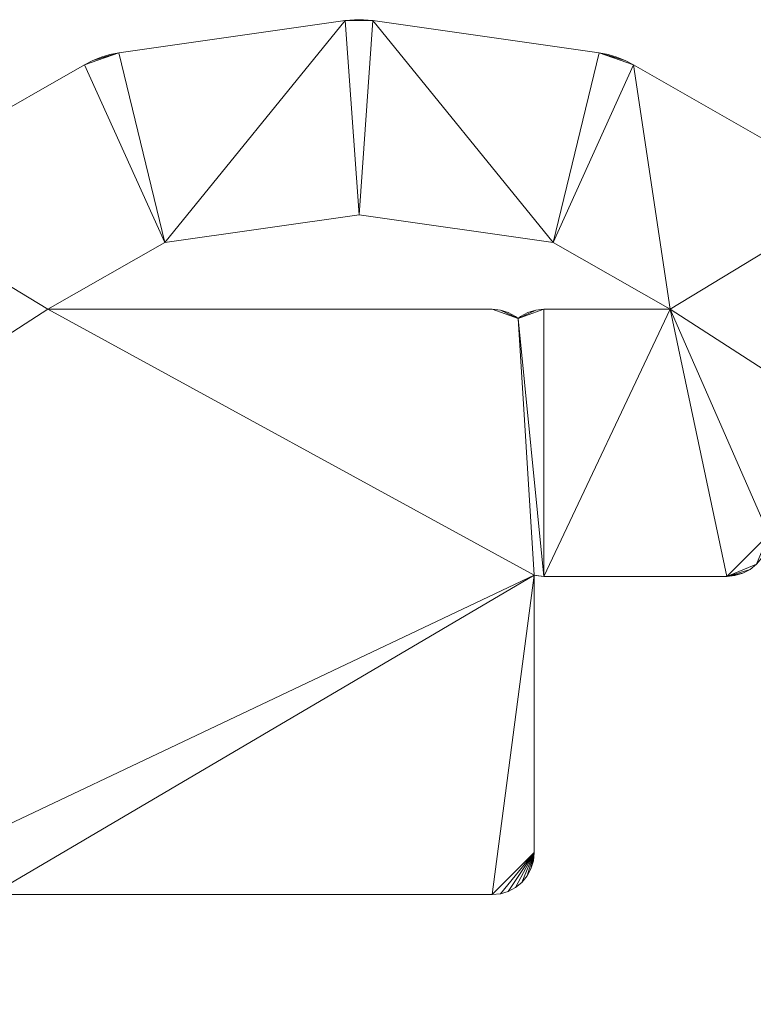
# Model space of a CAD drawing. Header units: millimetres. Extents: x -38221 to 49500, y -52000 to 43639.
# Tile 8 of 19: x 26752 to 38098, y -17218 to -2002. Entities that reach past the tile are written whole.
import ezdxf

# ---------------------------------------------------------------- set-up
doc = ezdxf.new("R2010")
doc.units = ezdxf.units.MM
doc.layers.add('A-MASS-____-OTLN', color=70, linetype='Continuous', lineweight=9)

msp = doc.modelspace()

# ---------------------------------------------------------------- meshes
at = {"layer": 'A-MASS-____-OTLN', "color": 41, "transparency": 33554560}
mesh = msp.add_polyface(dxfattribs=at)
corners = [(21875, -14693, 3200), (18887, -14693, 3200), (22096, -11025, 3200), (25663, -7459, 3200), (25663, -14873, 3200), (25675, -15000, 3200), (25712, -15122, 3200), (25772, -15234, 3200), (25853, -15333, 3200), (25952, -15413, 3200), (26064, -15474, 3200), (26186, -15510, 3200), (26313, -15523, 3200), (34059, -15523, 3200), (34186, -15510, 3200), (34308, -15474, 3200), (34420, -15413, 3200), (34518, -15333, 3200), (34599, -15234, 3200), (34659, -15122, 3200), (34696, -15000, 3200), (34709, -14873, 3200), (34709, -10586, 3200), (34732, -10593, 3200), (34859, -10605, 3200), (37687, -10605, 3200), (37814, -10593, 3200), (37936, -10556, 3200), (38048, -10496, 3200), (38147, -10415, 3200), (38228, -10317, 3200), (38288, -10204, 3200), (38325, -10082, 3200), (38337, -9955, 3200), (38337, -7459, 3200), (41904, -11025, 3200), (45191, -14782, 3200), (45574, -15803, 3200), (45485, -15812, 3200), (45363, -15849, 3200), (45251, -15909, 3200), (45212, -15941, 3200), (45173, -15909, 3200), (45060, -15849, 3200), (44939, -15812, 3200), (44812, -15799, 3200), (40939, -15799, 3200), (40812, -15812, 3200), (40690, -15849, 3200), (40578, -15909, 3200), (40479, -15990, 3200), (40398, -16088, 3200), (40338, -16201, 3200), (40301, -16322, 3200), (40289, -16449, 3200), (40289, -20322, 3200), (40301, -20449, 3200), (40338, -20571, 3200), (40398, -20683, 3200), (40479, -20782, 3200), (40578, -20863, 3200), (40689, -20922, 3200), (40578, -20982, 3200), (40479, -21063, 3200), (40398, -21161, 3200), (40338, -21274, 3200), (40301, -21395, 3200), (40289, -21522, 3200), (40289, -24351, 3200), (40301, -24478, 3200), (40338, -24599, 3200), (40398, -24712, 3200), (40479, -24810, 3200), (40578, -24891, 3200), (40689, -24951, 3200), (40578, -25010, 3200), (40479, -25091, 3200), (40398, -25190, 3200), (40338, -25302, 3200), (40301, -25424, 3200), (40289, -25551, 3200), (40289, -27051, 3200), (40301, -27178, 3200), (40338, -27299, 3200), (40398, -27412, 3200), (40479, -27510, 3200), (40578, -27591, 3200), (40690, -27651, 3200), (40812, -27688, 3200), (40939, -27701, 3200), (42939, -27701, 3200), (43066, -27688, 3200), (43101, -27677, 3200), (43138, -27799, 3200), (43198, -27912, 3200), (43279, -28010, 3200), (43335, -28056, 3200), (43253, -28167, 3200), (43177, -28293, 3200), (43114, -28426, 3200), (43065, -28565, 3200), (43029, -28707, 3200), (43007, -28853, 3200), (43000, -29000, 3200), (43007, -29147, 3200), (43029, -29293, 3200), (43065, -29435, 3200), (43114, -29574, 3200), (43177, -29707, 3200), (43253, -29833, 3200), (43340, -29952, 3200), (43439, -30061, 3200), (43548, -30160, 3200), (43667, -30247, 3200), (43793, -30323, 3200), (43926, -30386, 3200), (44065, -30435, 3200), (44207, -30471, 3200), (44353, -30493, 3200), (44500, -30500, 3200), (47000, -30500, 3200), (47144, -30493, 3200), (47286, -30472, 3200), (47426, -30438, 3200), (47562, -30391, 3200), (47693, -30330, 3200), (47818, -30258, 3200), (47934, -30173, 3200), (48043, -30078, 3200), (48141, -29973, 3200), (48229, -29859, 3200), (48306, -29737, 3200), (48371, -29609, 3200), (48423, -29474, 3200), (49423, -26474, 3200), (49466, -26319, 3200), (49491, -26161, 3200), (49500, -26000, 3200), (49500, -18000, 3200), (49494, -17866, 3200), (49476, -17732, 3200), (49446, -17601, 3200), (49404, -17473, 3200), (47904, -13473, 3200), (47851, -13349, 3200), (47787, -13230, 3200), (47713, -13118, 3200), (47629, -13012, 3200), (44129, -9012, 3200), (44061, -8939, 3200), (40061, -4939, 3200), (39962, -4850, 3200), (39857, -4769, 3200), (39744, -4698, 3200), (36244, -2698, 3200), (36118, -2633, 3200), (35987, -2581, 3200), (35851, -2542, 3200), (35712, -2515, 3200), (32212, -2015, 3200), (32071, -2002, 3200), (31929, -2002, 3200), (31788, -2015, 3200), (28288, -2515, 3200), (28149, -2542, 3200), (28013, -2581, 3200), (27882, -2633, 3200), (27756, -2698, 3200), (24256, -4698, 3200), (24143, -4769, 3200), (24038, -4850, 3200), (23939, -4939, 3200), (19939, -8939, 3200), (19871, -9012, 3200), (16371, -13012, 3200), (16287, -13118, 3200), (16213, -13230, 3200), (16149, -13349, 3200), (16096, -13473, 3200), (14596, -17473, 3200), (14554, -17601, 3200), (14524, -17732, 3200), (14506, -17866, 3200), (14500, -18000, 3200), (14500, -26000, 3200), (14509, -26161, 3200), (14534, -26319, 3200), (14577, -26474, 3200), (15577, -29474, 3200), (15629, -29609, 3200), (15694, -29737, 3200), (15771, -29859, 3200), (15859, -29973, 3200), (15957, -30078, 3200), (16066, -30173, 3200), (16182, -30258, 3200), (16307, -30330, 3200), (16438, -30391, 3200), (16574, -30438, 3200), (16714, -30472, 3200), (16856, -30493, 3200), (17000, -30500, 3200), (19500, -30500, 3200), (19647, -30493, 3200), (19793, -30471, 3200), (19935, -30435, 3200), (20074, -30386, 3200), (20207, -30323, 3200), (20333, -30247, 3200), (20452, -30160, 3200), (20561, -30061, 3200), (20660, -29952, 3200), (20747, -29833, 3200), (20823, -29707, 3200), (20886, -29574, 3200), (20935, -29435, 3200), (20971, -29293, 3200), (20993, -29147, 3200), (21000, -29000, 3200), (20993, -28853, 3200), (20979, -28761, 3200), (20989, -28657, 3200), (20989, -25193, 3200), (20977, -25066, 3200), (20940, -24944, 3200), (20880, -24832, 3200), (20799, -24733, 3200), (20700, -24652, 3200), (20588, -24592, 3200), (20466, -24555, 3200), (20339, -24543, 3200), (19668, -24543, 3200), (19686, -24533, 3200), (19784, -24452, 3200), (19865, -24354, 3200), (19925, -24241, 3200), (19948, -24166, 3200), (19998, -24181, 3200), (20125, -24193, 3200), (22125, -24193, 3200), (22252, -24181, 3200), (22373, -24144, 3200), (22486, -24084, 3200), (22584, -24003, 3200), (22665, -23904, 3200), (22725, -23792, 3200), (22762, -23670, 3200), (22775, -23543, 3200), (22775, -21543, 3200), (22762, -21416, 3200), (22725, -21294, 3200), (22665, -21182, 3200), (22584, -21084, 3200), (22486, -21003, 3200), (22373, -20943, 3200), (22252, -20906, 3200), (22204, -20901, 3200), (22236, -20884, 3200), (22335, -20803, 3200), (22416, -20704, 3200), (22476, -20592, 3200), (22513, -20470, 3200), (22525, -20343, 3200), (22525, -15343, 3200), (22513, -15216, 3200), (22476, -15094, 3200), (22416, -14982, 3200), (22335, -14884, 3200), (22236, -14803, 3200), (22124, -14743, 3200), (22002, -14706, 3200), (19725, -21035, 3200), (19686, -21003, 3200), (19668, -20993, 3200), (19781, -20993, 3200), (19764, -21003, 3200), (45612, -19549, 3200), (46500, -19549, 3200), (46500, -20872, 3200), (45155, -20872, 3200), (45173, -20863, 3200), (45271, -20782, 3200), (45352, -20683, 3200), (45412, -20571, 3200), (45449, -20449, 3200), (45462, -20322, 3200), (45462, -19529, 3200), (45485, -19536, 3200), (44567, -24622, 3200), (46500, -24622, 3200), (46500, -25757, 3200), (46389, -26090, 3200), (46389, -25551, 3200), (46376, -25424, 3200), (46339, -25302, 3200), (46279, -25190, 3200), (46198, -25091, 3200), (46100, -25010, 3200), (45988, -24950, 3200), (45866, -24913, 3200), (45739, -24901, 3200), (44110, -24901, 3200), (44128, -24891, 3200), (44227, -24810, 3200), (44308, -24712, 3200), (44368, -24599, 3200), (44371, -24588, 3200), (44440, -24609, 3200), (43395, -25001, 3200), (43378, -25010, 3200), (43339, -25042, 3200), (43300, -25010, 3200), (43282, -25001, 3200), (44206, -20982, 3200), (44167, -21014, 3200), (44128, -20982, 3200), (44110, -20972, 3200), (44224, -20972, 3200), (32000, -5015, 3200), (35004, -5444, 3200), (36811, -6477, 3200), (34859, -6477, 3200), (34732, -6490, 3200), (34610, -6526, 3200), (34498, -6587, 3200), (34459, -6618, 3200), (34420, -6587, 3200), (34308, -6526, 3200), (34186, -6490, 3200), (34059, -6477, 3200), (27189, -6477, 3200), (28996, -5444, 3200)]
mesh.append_faces([[corners[k] for k in face] for face in [(193, 191, 192), (236, 233, 234, 235), (96, 93, 94, 95), (312, 310, 311), (130, 128, 129), (63, 61, 62), (33, 30, 31, 32)]], dxfattribs={"vtx0": -1, "color": 41})
mesh.append_faces([[corners[k] for k in face] for face in [(184, 273, 183), (173, 2, 172), (155, 158, 154), (329, 325, 328), (116, 96, 115), (306, 301, 304, 305)]], dxfattribs={"vtx0": -1, "vtx1": -1, "color": 41})
mesh.append_faces([[corners[k] for k in face] for face in [(179, 273, 1), (4, 22, 330, 3), (308, 301, 306, 312), (290, 134, 137, 289), (92, 291, 301), (67, 316, 61), (55, 61, 316, 54), (285, 317, 279, 284), (314, 312, 306), (45, 286, 41, 44), (277, 142, 37)]], dxfattribs={"vtx0": -1, "vtx1": -1, "vtx2": -1, "color": 41})
mesh.append_faces([[corners[k] for k in face] for face in [(231, 273, 184, 187), (273, 231, 236, 271), (256, 274, 238, 248), (3, 330, 168, 171), (24, 321, 325, 22), (312, 74, 90, 310), (310, 92, 301, 308), (153, 320, 34, 150)]], dxfattribs={"vtx0": -1, "vtx1": -1, "vtx2": -1, "vtx3": -1, "color": 41})
mesh.append_faces([[corners[k] for k in face] for face in [(247, 239, 242, 243), (274, 256, 262, 263), (1, 174, 178, 179), (22, 325, 329, 330), (319, 154, 158, 159), (74, 312, 68, 69), (312, 316, 67, 68), (286, 54, 316, 317), (279, 314, 288, 289)]], dxfattribs={"vtx0": -1, "vtx1": -1, "vtx3": -1, "color": 41})
mesh.append_faces([[corners[k] for k in face] for face in [(221, 201, 202, 220), (231, 221, 222), (220, 216, 217), (248, 238, 239, 247), (4, 8, 9), (3, 171, 172, 2), (13, 21, 22, 12), (325, 321, 322), (24, 320, 321), (154, 319, 320, 153), (291, 119, 120), (132, 126, 127, 131), (131, 127, 128, 130), (133, 125, 126, 132), (292, 297, 298), (291, 133, 134, 290), (33, 29, 30), (143, 36, 37, 142), (36, 147, 148)]], dxfattribs={"vtx0": -1, "vtx2": -1, "color": 41})
mesh.append_faces([[corners[k] for k in face] for face in [(188, 200, 201, 221), (231, 187, 188, 221), (1, 273, 274, 263), (4, 11, 12, 22), (163, 166, 167, 331), (320, 24, 25, 33), (25, 28, 29, 33), (74, 79, 80, 90), (96, 118, 119, 291), (41, 276, 277, 37), (143, 146, 147, 36)]], dxfattribs={"vtx0": -1, "vtx2": -1, "vtx3": -1, "color": 41})
mesh.append_faces([[corners[k] for k in face] for face in [(188, 197, 198, 199), (220, 202, 203, 204), (220, 208, 209, 210), (220, 210, 211, 212), (220, 212, 213, 214), (220, 214, 215, 216), (256, 260, 261, 262), (263, 270, 0, 1), (21, 13, 14, 15), (21, 15, 16, 17), (21, 17, 18, 19), (96, 101, 102, 103), (96, 103, 104, 105), (96, 99, 100, 101), (96, 105, 106, 107), (96, 109, 110, 111), (96, 113, 114, 115), (133, 121, 122, 123), (133, 123, 124, 125), (292, 295, 296, 297), (74, 69, 70, 71), (61, 55, 56, 57), (61, 57, 58, 59), (279, 281, 282, 283)]], dxfattribs={"vtx0": -1, "vtx3": -1, "color": 41})
mesh.append_faces([[corners[k] for k in face] for face in [(272, 273, 271), (226, 227, 224, 225), (98, 99, 96, 97), (76, 77, 74, 75)]], dxfattribs={"vtx1": -1, "color": 41})
mesh.append_faces([[corners[k] for k in face] for face in [(196, 197, 188, 195), (205, 206, 220, 204), (207, 208, 220, 206), (199, 200, 188), (188, 189, 195), (230, 231, 222, 229), (252, 253, 256, 251), (259, 260, 256, 258), (243, 244, 247), (250, 251, 256, 249), (248, 249, 256), (267, 268, 263, 266), (10, 11, 4, 9), (7, 8, 4, 6), (174, 175, 178), (269, 270, 263, 268), (108, 109, 96, 107), (84, 85, 89, 83), (78, 79, 74, 77), (85, 86, 89), (117, 118, 96, 116), (112, 113, 96, 111), (66, 67, 61, 65), (64, 65, 61, 63), (33, 34, 320), (50, 51, 54, 49), (48, 49, 54, 47), (285, 286, 317), (283, 284, 279), (45, 46, 286), (141, 142, 138), (137, 138, 278)]], dxfattribs={"vtx1": -1, "vtx2": -1, "color": 41})
mesh.append_faces([[corners[k] for k in face] for face in [(179, 180, 183, 273), (318, 319, 159, 162), (92, 93, 96, 291), (120, 121, 133, 291), (46, 47, 54, 286), (277, 278, 138, 142), (278, 279, 289, 137)]], dxfattribs={"vtx1": -1, "vtx2": -1, "vtx3": -1, "color": 41})
mesh.append_faces([[corners[k] for k in face] for face in [(194, 195, 189, 190), (190, 191, 193, 194), (227, 228, 223, 224), (228, 229, 222, 223), (1, 2, 173, 174), (167, 168, 330, 331), (331, 318, 162, 163), (89, 90, 80, 81), (300, 301, 291, 292), (149, 150, 34, 35), (148, 149, 35, 36)]], dxfattribs={"vtx1": -1, "vtx3": -1, "color": 41})
mesh.append_faces([[corners[k] for k in face] for face in [(185, 186, 187, 184), (218, 219, 220, 217), (254, 255, 256, 253), (256, 257, 258), (245, 246, 247, 244), (181, 182, 183, 180), (4, 5, 6), (176, 177, 178, 175), (323, 324, 325, 322), (19, 20, 21), (22, 23, 24), (156, 157, 158, 155), (87, 88, 89, 86), (72, 73, 74, 71), (308, 309, 310), (59, 60, 61), (151, 152, 153, 150), (52, 53, 54, 51), (279, 280, 281), (37, 38, 39)]], dxfattribs={"vtx2": -1, "color": 41})
mesh.append_faces([[corners[k] for k in face] for face in [(231, 232, 233, 236), (274, 275, 271, 238), (236, 237, 238, 271), (81, 82, 83, 89), (90, 91, 92, 310), (298, 299, 300, 292), (314, 315, 316, 312), (306, 307, 288, 314), (317, 313, 314, 279), (286, 287, 276, 41), (39, 40, 41, 37)]], dxfattribs={"vtx2": -1, "vtx3": -1, "color": 41})
mesh.append_faces([[corners[k] for k in face] for face in [(239, 240, 241, 242), (263, 264, 265, 266), (168, 169, 170, 171), (325, 326, 327, 328), (25, 26, 27, 28), (163, 164, 165, 166), (159, 160, 161, 162), (134, 135, 136, 137), (292, 293, 294, 295), (301, 302, 303, 304), (41, 42, 43, 44), (138, 139, 140, 141), (143, 144, 145, 146)]], dxfattribs={"vtx3": -1, "color": 41})
mesh = msp.add_polyface(dxfattribs=at)
corners = [(21875, -14693), (22002, -14706), (22124, -14743), (22236, -14803), (22335, -14884), (22416, -14982), (22476, -15094), (22513, -15216), (22525, -15343), (22525, -20343), (22513, -20470), (22476, -20592), (22416, -20704), (22335, -20803), (22236, -20884), (22204, -20901), (22252, -20906), (22373, -20943), (22486, -21003), (22584, -21084), (22665, -21182), (22725, -21294), (22762, -21416), (22775, -21543), (22775, -23543), (22762, -23670), (22725, -23792), (22665, -23904), (22584, -24003), (22486, -24084), (22373, -24144), (22252, -24181), (22125, -24193), (20125, -24193), (19998, -24181), (19948, -24166), (19925, -24241), (19865, -24354), (19784, -24452), (19686, -24533), (19668, -24543), (20339, -24543), (20466, -24555), (20588, -24592), (20700, -24652), (20799, -24733), (20880, -24832), (20940, -24944), (20977, -25066), (20989, -25193), (20989, -28657), (20979, -28761), (20993, -28853), (21000, -29000), (20993, -29147), (20971, -29293), (20935, -29435), (20886, -29574), (20823, -29707), (20747, -29833), (20660, -29952), (20561, -30061), (20452, -30160), (20333, -30247), (20207, -30323), (20074, -30386), (19935, -30435), (19793, -30471), (19647, -30493), (19500, -30500), (17000, -30500), (16856, -30493), (16714, -30472), (16574, -30438), (16438, -30391), (16307, -30330), (16182, -30258), (16066, -30173), (15957, -30078), (15859, -29973), (15771, -29859), (15694, -29737), (15629, -29609), (15577, -29474), (14577, -26474), (14534, -26319), (14509, -26161), (14500, -26000), (14500, -18000), (14506, -17866), (14524, -17732), (14554, -17601), (14596, -17473), (16096, -13473), (16149, -13349), (16213, -13230), (16287, -13118), (16371, -13012), (19871, -9012), (19939, -8939), (23939, -4939), (24038, -4850), (24143, -4769), (24256, -4698), (27756, -2698), (27882, -2633), (28013, -2581), (28149, -2542), (28288, -2515), (31788, -2015), (31929, -2002), (32071, -2002), (32212, -2015), (35712, -2515), (35851, -2542), (35987, -2581), (36118, -2633), (36244, -2698), (39744, -4698), (39857, -4769), (39962, -4850), (40061, -4939), (44061, -8939), (44129, -9012), (47629, -13012), (47713, -13118), (47787, -13230), (47851, -13349), (47904, -13473), (49404, -17473), (49446, -17601), (49476, -17732), (49494, -17866), (49500, -18000), (49500, -26000), (49491, -26161), (49466, -26319), (49423, -26474), (48423, -29474), (48371, -29609), (48306, -29737), (48229, -29859), (48141, -29973), (48043, -30078), (47934, -30173), (47818, -30258), (47693, -30330), (47562, -30391), (47426, -30438), (47286, -30472), (47144, -30493), (47000, -30500), (44500, -30500), (44353, -30493), (44207, -30471), (44065, -30435), (43926, -30386), (43793, -30323), (43667, -30247), (43548, -30160), (43439, -30061), (43340, -29952), (43253, -29833), (43177, -29707), (43114, -29574), (43065, -29435), (43029, -29293), (43007, -29147), (43000, -29000), (43007, -28853), (43029, -28707), (43065, -28565), (43114, -28426), (43177, -28293), (43253, -28167), (43335, -28056), (43279, -28010), (43198, -27912), (43138, -27799), (43101, -27677), (43066, -27688), (42939, -27701), (40939, -27701), (40812, -27688), (40690, -27651), (40578, -27591), (40479, -27510), (40398, -27412), (40338, -27299), (40301, -27178), (40289, -27051), (40289, -25551), (40301, -25424), (40338, -25302), (40398, -25190), (40479, -25091), (40578, -25010), (40689, -24951), (40578, -24891), (40479, -24810), (40398, -24712), (40338, -24599), (40301, -24478), (40289, -24351), (40289, -21522), (40301, -21395), (40338, -21274), (40398, -21161), (40479, -21063), (40578, -20982), (40689, -20922), (40578, -20863), (40479, -20782), (40398, -20683), (40338, -20571), (40301, -20449), (40289, -20322), (40289, -16449), (40301, -16322), (40338, -16201), (40398, -16088), (40479, -15990), (40578, -15909), (40690, -15849), (40812, -15812), (40939, -15799), (44812, -15799), (44939, -15812), (45060, -15849), (45173, -15909), (45212, -15941), (45251, -15909), (45363, -15849), (45485, -15812), (45574, -15803), (45191, -14782), (41904, -11025), (38337, -7459), (38337, -9955), (38325, -10082), (38288, -10204), (38228, -10317), (38147, -10415), (38048, -10496), (37936, -10556), (37814, -10593), (37687, -10605), (34859, -10605), (34732, -10593), (34709, -10586), (34709, -14873), (34696, -15000), (34659, -15122), (34599, -15234), (34518, -15333), (34420, -15413), (34308, -15474), (34186, -15510), (34059, -15523), (26313, -15523), (26186, -15510), (26064, -15474), (25952, -15413), (25853, -15333), (25772, -15234), (25712, -15122), (25675, -15000), (25663, -14873), (25663, -7459), (22096, -11025), (18887, -14693), (19725, -21035), (19764, -21003), (19781, -20993), (19668, -20993), (19686, -21003), (45612, -19549), (45485, -19536), (45462, -19529), (45462, -20322), (45449, -20449), (45412, -20571), (45352, -20683), (45271, -20782), (45173, -20863), (45155, -20872), (46500, -20872), (46500, -19549), (44567, -24622), (44440, -24609), (44371, -24588), (44368, -24599), (44308, -24712), (44227, -24810), (44128, -24891), (44110, -24901), (45739, -24901), (45866, -24913), (45988, -24950), (46100, -25010), (46198, -25091), (46279, -25190), (46339, -25302), (46376, -25424), (46389, -25551), (46389, -26090), (46500, -25757), (46500, -24622), (43395, -25001), (43282, -25001), (43300, -25010), (43339, -25042), (43378, -25010), (44206, -20982), (44224, -20972), (44110, -20972), (44128, -20982), (44167, -21014), (32000, -5015), (28996, -5444), (27189, -6477), (34059, -6477), (34186, -6490), (34308, -6526), (34420, -6587), (34459, -6618), (34498, -6587), (34610, -6526), (34732, -6490), (34859, -6477), (36811, -6477), (35004, -5444)]
mesh.append_faces([[corners[k] for k in face] for face in [(298, 296, 297), (175, 172, 173, 174), (285, 282, 283, 284), (232, 230, 231), (210, 207, 208, 209), (80, 78, 79), (246, 244, 245), (103, 100, 101, 102)]], dxfattribs={"vtx0": -1, "color": 41})
mesh.append_faces([[corners[k] for k in face] for face in [(179, 175, 178), (172, 175, 171), (192, 197, 191), (124, 235, 123), (66, 51, 65), (40, 35, 38, 39), (262, 267, 261), (105, 108, 104), (98, 270, 97)]], dxfattribs={"vtx0": -1, "vtx1": -1, "color": 41})
mesh.append_faces([[corners[k] for k in face] for face in [(305, 138, 151), (203, 309, 197, 202), (295, 179, 311), (285, 288, 317), (234, 129, 287), (286, 134, 307), (204, 315, 309, 203), (216, 315, 210, 215), (217, 278, 315, 216), (118, 237, 330, 117), (273, 15, 33), (329, 247, 325, 328), (321, 325, 249, 320), (92, 270, 274), (93, 97, 270, 92)]], dxfattribs={"vtx0": -1, "vtx1": -1, "vtx2": -1, "color": 41})
mesh.append_faces([[corners[k] for k in face] for face in [(308, 290, 295, 311), (179, 295, 305, 175), (309, 311, 181, 197), (274, 35, 40, 87), (103, 320, 268, 100)]], dxfattribs={"vtx0": -1, "vtx1": -1, "vtx2": -1, "vtx3": -1, "color": 41})
mesh.append_faces([[corners[k] for k in face] for face in [(134, 137, 306, 307), (230, 278, 226, 227), (210, 315, 204, 205), (237, 118, 121, 122), (320, 249, 267, 268)]], dxfattribs={"vtx0": -1, "vtx1": -1, "vtx3": -1, "color": 41})
mesh.append_faces([[corners[k] for k in face] for face in [(175, 156, 157), (296, 304, 305, 295), (182, 190, 191), (236, 122, 123, 235), (122, 236, 237), (217, 224, 225), (69, 50, 51, 68), (49, 42, 43, 48), (44, 47, 48, 43), (82, 76, 77, 81), (81, 77, 78, 80), (83, 75, 76, 82), (274, 87, 88), (258, 249, 250, 257), (330, 246, 247, 329), (325, 321, 322), (273, 8, 9), (320, 103, 104, 319), (93, 96, 97)]], dxfattribs={"vtx0": -1, "vtx2": -1, "color": 41})
mesh.append_faces([[corners[k] for k in face] for face in [(305, 151, 152, 175), (290, 308, 309, 317), (330, 237, 238, 246), (238, 241, 242, 246), (40, 49, 50, 83), (15, 22, 23, 33), (24, 28, 29, 32), (50, 69, 70, 83), (40, 83, 84, 87), (117, 330, 331, 113), (249, 258, 259, 267), (88, 91, 92, 274)]], dxfattribs={"vtx0": -1, "vtx2": -1, "vtx3": -1, "color": 41})
mesh.append_faces([[corners[k] for k in face] for face in [(138, 145, 146, 147), (138, 147, 148, 149), (138, 149, 150, 151), (175, 154, 155, 156), (175, 159, 160, 161), (175, 161, 162, 163), (175, 163, 164, 165), (175, 169, 170, 171), (285, 280, 281, 282), (197, 200, 201, 202), (210, 205, 206, 207), (217, 222, 223, 224), (51, 55, 56, 57), (51, 57, 58, 59), (51, 59, 60, 61), (15, 10, 11, 12), (51, 63, 64, 65), (83, 71, 72, 73), (83, 73, 74, 75), (267, 259, 260, 261)]], dxfattribs={"vtx0": -1, "vtx3": -1, "color": 41})
mesh.append_faces([[corners[k] for k in face] for face in [(184, 185, 182, 183), (219, 220, 217, 218), (52, 53, 51), (17, 18, 15, 16)]], dxfattribs={"vtx1": -1, "color": 41})
mesh.append_faces([[corners[k] for k in face] for face in [(153, 154, 175, 152), (158, 159, 175, 157), (138, 139, 145), (300, 301, 304, 299), (166, 167, 175, 165), (168, 169, 175, 167), (185, 186, 182), (187, 188, 182, 186), (193, 194, 197, 192), (214, 215, 210, 213), (221, 222, 217, 220), (54, 55, 51, 53), (27, 28, 24, 26), (21, 22, 15, 20), (19, 20, 15, 18), (67, 68, 51, 66), (62, 63, 51, 61), (70, 71, 83), (41, 42, 49, 40), (243, 244, 246, 242), (254, 255, 250, 253), (256, 257, 250, 255), (116, 117, 113), (263, 264, 267, 262), (4, 5, 8, 3), (2, 3, 8, 1), (0, 1, 8, 270)]], dxfattribs={"vtx1": -1, "vtx2": -1, "color": 41})
mesh.append_faces([[corners[k] for k in face] for face in [(298, 299, 304, 296), (181, 182, 191, 197), (287, 276, 230, 234), (279, 280, 285, 314), (129, 130, 133, 287), (124, 125, 128, 235), (225, 226, 278, 217), (9, 10, 15, 273), (273, 274, 270, 8), (318, 319, 109, 112), (108, 109, 319, 104)]], dxfattribs={"vtx1": -1, "vtx2": -1, "vtx3": -1, "color": 41})
mesh.append_faces([[corners[k] for k in face] for face in [(143, 144, 140, 141), (144, 145, 139, 140), (137, 138, 305, 306), (133, 134, 286, 287), (285, 286, 307, 288), (278, 279, 314, 315), (128, 129, 234, 235), (32, 33, 23, 24), (112, 113, 331, 318), (99, 100, 268, 269), (98, 99, 269, 270)]], dxfattribs={"vtx1": -1, "vtx3": -1, "color": 41})
mesh.append_faces([[corners[k] for k in face] for face in [(141, 142, 143), (135, 136, 137, 134), (302, 303, 304, 301), (293, 294, 295, 292), (311, 312, 308), (309, 310, 311), (195, 196, 197, 194), (131, 132, 133, 130), (126, 127, 128, 125), (228, 229, 230, 227), (30, 31, 32, 29), (45, 46, 47, 44), (24, 25, 26), (13, 14, 15, 12), (323, 324, 325, 322), (106, 107, 108, 105), (265, 266, 267, 264), (6, 7, 8, 5)]], dxfattribs={"vtx2": -1, "color": 41})
mesh.append_faces([[corners[k] for k in face] for face in [(179, 180, 181, 311), (188, 189, 190, 182), (276, 277, 278, 230), (288, 289, 290, 317), (290, 291, 292, 295), (317, 313, 314, 285), (232, 233, 234, 230), (315, 316, 317, 309), (33, 34, 35, 271), (271, 272, 273, 33), (274, 275, 271, 35), (247, 248, 249, 325)]], dxfattribs={"vtx2": -1, "vtx3": -1, "color": 41})
mesh.append_faces([[corners[k] for k in face] for face in [(175, 176, 177, 178), (197, 198, 199, 200), (210, 211, 212, 213), (238, 239, 240, 241), (118, 119, 120, 121), (35, 36, 37, 38), (84, 85, 86, 87), (250, 251, 252, 253), (325, 326, 327, 328), (113, 114, 115, 116), (109, 110, 111, 112), (88, 89, 90, 91), (93, 94, 95, 96)]], dxfattribs={"vtx3": -1, "color": 41})
mesh = msp.add_polyface(dxfattribs=at)
corners = [(28288, -2515, 3200), (31788, -2015, 3200), (31788, -2015), (28288, -2515)]
mesh.append_faces([[corners[k] for k in face] for face in [(0, 1, 2, 3)]], dxfattribs={"color": 41})
mesh = msp.add_polyface(dxfattribs=at)
corners = [(31788, -2015, 3200), (31929, -2002, 3200), (31929, -2002), (31788, -2015)]
mesh.append_faces([[corners[k] for k in face] for face in [(3, 0, 1, 2)]], dxfattribs={"color": 41})
mesh = msp.add_polyface(dxfattribs=at)
corners = [(31929, -2002, 3200), (32071, -2002, 3200), (32071, -2002), (31929, -2002)]
mesh.append_faces([[corners[k] for k in face] for face in [(0, 1, 2, 3)]], dxfattribs={"color": 41})
mesh = msp.add_polyface(dxfattribs=at)
corners = [(32071, -2002, 3200), (32212, -2015, 3200), (32212, -2015), (32071, -2002)]
mesh.append_faces([[corners[k] for k in face] for face in [(3, 0, 1, 2)]], dxfattribs={"color": 41})
mesh = msp.add_polyface(dxfattribs=at)
corners = [(32212, -2015, 3200), (35712, -2515, 3200), (35712, -2515), (32212, -2015)]
mesh.append_faces([[corners[k] for k in face] for face in [(0, 1, 2, 3)]], dxfattribs={"color": 41})
mesh = msp.add_polyface(dxfattribs=at)
corners = [(27882, -2633, 3200), (28013, -2581, 3200), (28013, -2581), (27882, -2633)]
mesh.append_faces([[corners[k] for k in face] for face in [(3, 0, 1, 2)]], dxfattribs={"color": 41})
mesh = msp.add_polyface(dxfattribs=at)
corners = [(28013, -2581, 3200), (28149, -2542, 3200), (28149, -2542), (28013, -2581)]
mesh.append_faces([[corners[k] for k in face] for face in [(3, 0, 1, 2)]], dxfattribs={"color": 41})
mesh = msp.add_polyface(dxfattribs=at)
corners = [(28149, -2542, 3200), (28288, -2515, 3200), (28288, -2515), (28149, -2542)]
mesh.append_faces([[corners[k] for k in face] for face in [(3, 0, 1, 2)]], dxfattribs={"color": 41})
mesh = msp.add_polyface(dxfattribs=at)
corners = [(35712, -2515, 3200), (35851, -2542, 3200), (35851, -2542), (35712, -2515)]
mesh.append_faces([[corners[k] for k in face] for face in [(0, 1, 2, 3)]], dxfattribs={"color": 41})
mesh = msp.add_polyface(dxfattribs=at)
corners = [(35851, -2542, 3200), (35987, -2581, 3200), (35987, -2581), (35851, -2542)]
mesh.append_faces([[corners[k] for k in face] for face in [(0, 1, 2, 3)]], dxfattribs={"color": 41})
mesh = msp.add_polyface(dxfattribs=at)
corners = [(35987, -2581, 3200), (36118, -2633, 3200), (36118, -2633), (35987, -2581)]
mesh.append_faces([[corners[k] for k in face] for face in [(0, 1, 2, 3)]], dxfattribs={"color": 41})
mesh = msp.add_polyface(dxfattribs=at)
corners = [(24256, -4698, 3200), (27756, -2698, 3200), (27756, -2698), (24256, -4698)]
mesh.append_faces([[corners[k] for k in face] for face in [(0, 1, 2, 3)]], dxfattribs={"color": 41})
mesh = msp.add_polyface(dxfattribs=at)
corners = [(27756, -2698, 3200), (27882, -2633, 3200), (27882, -2633), (27756, -2698)]
mesh.append_faces([[corners[k] for k in face] for face in [(0, 1, 2, 3)]], dxfattribs={"color": 41})
mesh = msp.add_polyface(dxfattribs=at)
corners = [(36118, -2633, 3200), (36244, -2698, 3200), (36244, -2698), (36118, -2633)]
mesh.append_faces([[corners[k] for k in face] for face in [(0, 1, 2, 3)]], dxfattribs={"color": 41})
mesh = msp.add_polyface(dxfattribs=at)
corners = [(36244, -2698, 3200), (39744, -4698, 3200), (39744, -4698), (36244, -2698)]
mesh.append_faces([[corners[k] for k in face] for face in [(0, 1, 2, 3)]], dxfattribs={"color": 41})
mesh = msp.add_polyface(dxfattribs=at)
corners = [(32000, -5015, 3200), (28996, -5444, 3200), (28996, -5444), (32000, -5015)]
mesh.append_faces([[corners[k] for k in face] for face in [(0, 1, 2, 3)]], dxfattribs={"color": 41})
mesh = msp.add_polyface(dxfattribs=at)
corners = [(35004, -5444, 3200), (32000, -5015, 3200), (32000, -5015), (35004, -5444)]
mesh.append_faces([[corners[k] for k in face] for face in [(3, 0, 1, 2)]], dxfattribs={"color": 41})
mesh = msp.add_polyface(dxfattribs=at)
corners = [(28996, -5444, 3200), (27189, -6477, 3200), (27189, -6477), (28996, -5444)]
mesh.append_faces([[corners[k] for k in face] for face in [(3, 0, 1, 2)]], dxfattribs={"color": 41})
mesh = msp.add_polyface(dxfattribs=at)
corners = [(36811, -6477, 3200), (35004, -5444, 3200), (35004, -5444), (36811, -6477)]
mesh.append_faces([[corners[k] for k in face] for face in [(3, 0, 1, 2)]], dxfattribs={"color": 41})
mesh = msp.add_polyface(dxfattribs=at)
corners = [(27189, -6477, 3200), (34059, -6477, 3200), (34059, -6477), (27189, -6477)]
mesh.append_faces([[corners[k] for k in face] for face in [(0, 1, 2, 3)]], dxfattribs={"color": 41})
mesh = msp.add_polyface(dxfattribs=at)
corners = [(34059, -6477, 3200), (34186, -6490, 3200), (34186, -6490), (34059, -6477)]
mesh.append_faces([[corners[k] for k in face] for face in [(0, 1, 2, 3)]], dxfattribs={"color": 41})
mesh = msp.add_polyface(dxfattribs=at)
corners = [(34186, -6490, 3200), (34308, -6526, 3200), (34308, -6526), (34186, -6490)]
mesh.append_faces([[corners[k] for k in face] for face in [(0, 1, 2, 3)]], dxfattribs={"color": 41})
mesh = msp.add_polyface(dxfattribs=at)
corners = [(34308, -6526, 3200), (34420, -6587, 3200), (34420, -6587), (34308, -6526)]
mesh.append_faces([[corners[k] for k in face] for face in [(3, 0, 1, 2)]], dxfattribs={"color": 41})
mesh = msp.add_polyface(dxfattribs=at)
corners = [(34498, -6587, 3200), (34610, -6526, 3200), (34610, -6526), (34498, -6587)]
mesh.append_faces([[corners[k] for k in face] for face in [(3, 0, 1, 2)]], dxfattribs={"color": 41})
mesh = msp.add_polyface(dxfattribs=at)
corners = [(34610, -6526, 3200), (34732, -6490, 3200), (34732, -6490), (34610, -6526)]
mesh.append_faces([[corners[k] for k in face] for face in [(0, 1, 2, 3)]], dxfattribs={"color": 41})
mesh = msp.add_polyface(dxfattribs=at)
corners = [(34732, -6490, 3200), (34859, -6477, 3200), (34859, -6477), (34732, -6490)]
mesh.append_faces([[corners[k] for k in face] for face in [(0, 1, 2, 3)]], dxfattribs={"color": 41})
mesh = msp.add_polyface(dxfattribs=at)
corners = [(34859, -6477, 3200), (36811, -6477, 3200), (36811, -6477), (34859, -6477)]
mesh.append_faces([[corners[k] for k in face] for face in [(3, 0, 1, 2)]], dxfattribs={"color": 41})
mesh = msp.add_polyface(dxfattribs=at)
corners = [(34420, -6587, 3200), (34459, -6618, 3200), (34459, -6618), (34420, -6587)]
mesh.append_faces([[corners[k] for k in face] for face in [(0, 1, 2, 3)]], dxfattribs={"color": 41})
mesh = msp.add_polyface(dxfattribs=at)
corners = [(34459, -6618, 3200), (34498, -6587, 3200), (34498, -6587), (34459, -6618)]
mesh.append_faces([[corners[k] for k in face] for face in [(0, 1, 2, 3)]], dxfattribs={"color": 41})
mesh = msp.add_polyface(dxfattribs=at)
corners = [(38048, -10496, 3200), (37936, -10556, 3200), (37936, -10556), (38048, -10496)]
mesh.append_faces([[corners[k] for k in face] for face in [(0, 1, 2, 3)]], dxfattribs={"color": 41})
mesh = msp.add_polyface(dxfattribs=at)
corners = [(38147, -10415, 3200), (38048, -10496, 3200), (38048, -10496), (38147, -10415)]
mesh.append_faces([[corners[k] for k in face] for face in [(3, 0, 1, 2)]], dxfattribs={"color": 41})
mesh = msp.add_polyface(dxfattribs=at)
corners = [(34709, -10586, 3200), (34709, -14873, 3200), (34709, -14873), (34709, -10586)]
mesh.append_faces([[corners[k] for k in face] for face in [(0, 1, 2, 3)]], dxfattribs={"color": 41})
mesh = msp.add_polyface(dxfattribs=at)
corners = [(34732, -10593, 3200), (34709, -10586, 3200), (34709, -10586), (34732, -10593)]
mesh.append_faces([[corners[k] for k in face] for face in [(3, 0, 1, 2)]], dxfattribs={"color": 41})
mesh = msp.add_polyface(dxfattribs=at)
corners = [(34859, -10605, 3200), (34732, -10593, 3200), (34732, -10593), (34859, -10605)]
mesh.append_faces([[corners[k] for k in face] for face in [(3, 0, 1, 2)]], dxfattribs={"color": 41})
mesh = msp.add_polyface(dxfattribs=at)
corners = [(37687, -10605, 3200), (34859, -10605, 3200), (34859, -10605), (37687, -10605)]
mesh.append_faces([[corners[k] for k in face] for face in [(0, 1, 2, 3)]], dxfattribs={"color": 41})
mesh = msp.add_polyface(dxfattribs=at)
corners = [(37814, -10593, 3200), (37687, -10605, 3200), (37687, -10605), (37814, -10593)]
mesh.append_faces([[corners[k] for k in face] for face in [(3, 0, 1, 2)]], dxfattribs={"color": 41})
mesh = msp.add_polyface(dxfattribs=at)
corners = [(37936, -10556, 3200), (37814, -10593, 3200), (37814, -10593), (37936, -10556)]
mesh.append_faces([[corners[k] for k in face] for face in [(0, 1, 2, 3)]], dxfattribs={"color": 41})
mesh = msp.add_polyface(dxfattribs=at)
corners = [(34709, -14873, 3200), (34696, -15000, 3200), (34696, -15000), (34709, -14873)]
mesh.append_faces([[corners[k] for k in face] for face in [(3, 0, 1, 2)]], dxfattribs={"color": 41})
mesh = msp.add_polyface(dxfattribs=at)
corners = [(34696, -15000, 3200), (34659, -15122, 3200), (34659, -15122), (34696, -15000)]
mesh.append_faces([[corners[k] for k in face] for face in [(3, 0, 1, 2)]], dxfattribs={"color": 41})
mesh = msp.add_polyface(dxfattribs=at)
corners = [(34659, -15122, 3200), (34599, -15234, 3200), (34599, -15234), (34659, -15122)]
mesh.append_faces([[corners[k] for k in face] for face in [(0, 1, 2, 3)]], dxfattribs={"color": 41})
mesh = msp.add_polyface(dxfattribs=at)
corners = [(34518, -15333, 3200), (34420, -15413, 3200), (34420, -15413), (34518, -15333)]
mesh.append_faces([[corners[k] for k in face] for face in [(3, 0, 1, 2)]], dxfattribs={"color": 41})
mesh = msp.add_polyface(dxfattribs=at)
corners = [(34599, -15234, 3200), (34518, -15333, 3200), (34518, -15333), (34599, -15234)]
mesh.append_faces([[corners[k] for k in face] for face in [(3, 0, 1, 2)]], dxfattribs={"color": 41})
mesh = msp.add_polyface(dxfattribs=at)
corners = [(34186, -15510, 3200), (34059, -15523, 3200), (34059, -15523), (34186, -15510)]
mesh.append_faces([[corners[k] for k in face] for face in [(0, 1, 2, 3)]], dxfattribs={"color": 41})
mesh = msp.add_polyface(dxfattribs=at)
corners = [(34308, -15474, 3200), (34186, -15510, 3200), (34186, -15510), (34308, -15474)]
mesh.append_faces([[corners[k] for k in face] for face in [(0, 1, 2, 3)]], dxfattribs={"color": 41})
mesh = msp.add_polyface(dxfattribs=at)
corners = [(34420, -15413, 3200), (34308, -15474, 3200), (34308, -15474), (34420, -15413)]
mesh.append_faces([[corners[k] for k in face] for face in [(0, 1, 2, 3)]], dxfattribs={"color": 41})
mesh = msp.add_polyface(dxfattribs=at)
corners = [(34059, -15523, 3200), (26313, -15523, 3200), (26313, -15523), (34059, -15523)]
mesh.append_faces([[corners[k] for k in face] for face in [(3, 0, 1, 2)]], dxfattribs={"color": 41})

doc.saveas('drawing.dxf')
